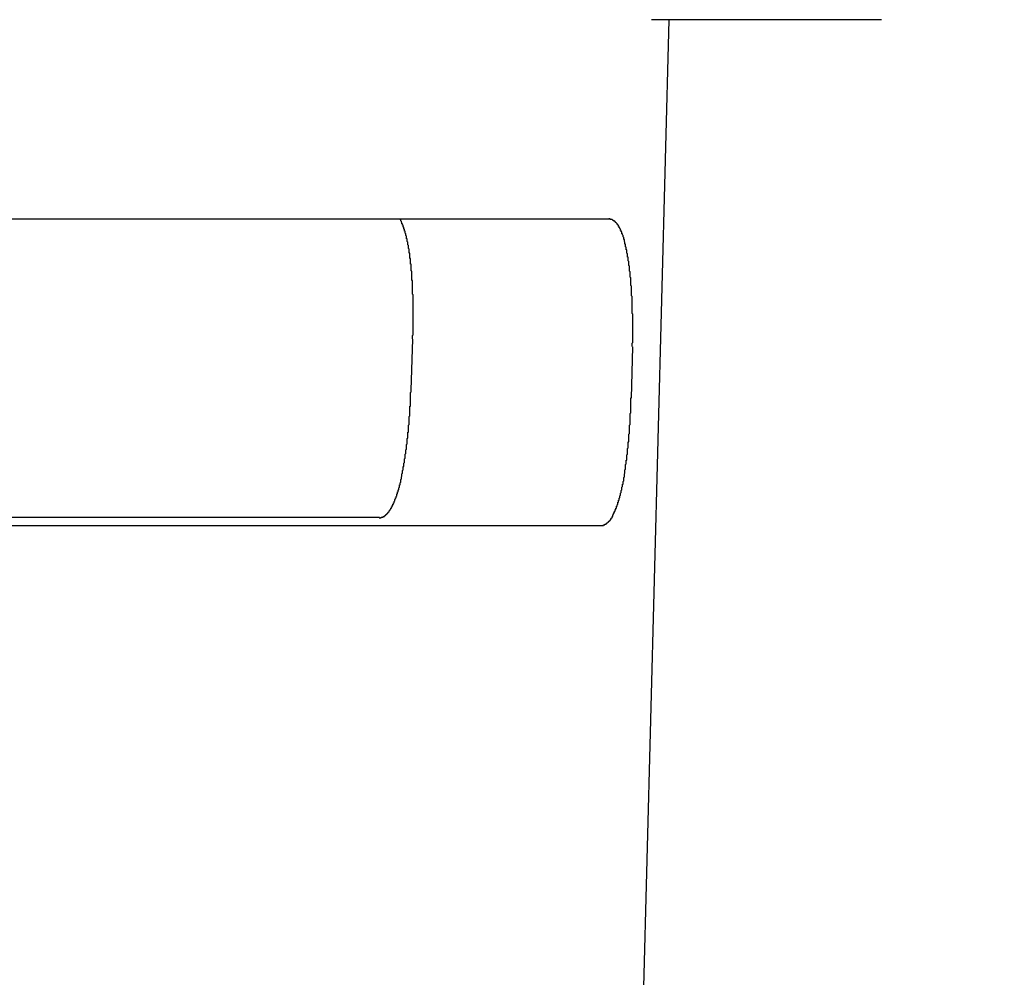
# Model space of a CAD drawing. Extents: x 85.2 to 97.4, y 23.1 to 30.3.
# Tile 37 of 43: x 93.305 to 93.457, y 24.596 to 24.743. Entities that reach past the tile are written whole.
import ezdxf

# ---------------------------------------------------------------- set-up
doc = ezdxf.new("R2010")
doc.units = 0
doc.header["$LTSCALE"] = 0.5
doc.layers.add('BODY', color=1, linetype='CONTINUOUS')

msp = doc.modelspace()

# ---------------------------------------------------------------- linework, layer by layer
at = {"layer": 'BODY'}
for p, q in [((93.39797, 24.46728), (93.4052, 24.74339)), ((93.43799, 24.74339), (93.40248, 24.74339)), ((93.39595, 24.71266), (92.84039, 24.71266)), ((93.36563, 24.69416), (93.36536, 24.68626)), ((93.39954, 24.69296), (93.39933, 24.68506)), ((92.84159, 24.66541), (93.39475, 24.66541)), ((93.36052, 24.66662), (92.87582, 24.66662))]:
    msp.add_line(p, q, dxfattribs=at)
for points in [[(93.3656, 24.6942, 0), (93.3656, 24.6942, 0), (93.3656, 24.6943, 0), (93.3656, 24.6944, 0), (93.3656, 24.6945, 0), (93.3656, 24.6945, 0), (93.3656, 24.6946, 0), (93.3656, 24.6947, 0), (93.3657, 24.6948, 0), (93.3657, 24.6948, 0), (93.3657, 24.6949, 0), (93.3657, 24.695, 0), (93.3657, 24.6951, 0), (93.3657, 24.6951, 0), (93.3657, 24.6952, 0), (93.3657, 24.6953, 0), (93.3657, 24.6954, 0), (93.3657, 24.6954, 0), (93.3657, 24.6955, 0), (93.3657, 24.6956, 0), (93.3657, 24.6957, 0), (93.3657, 24.6957, 0), (93.3657, 24.6958, 0), (93.3657, 24.6959, 0), (93.3657, 24.696, 0), (93.3657, 24.696, 0), (93.3657, 24.6961, 0), (93.3657, 24.6962, 0), (93.3657, 24.6963, 0), (93.3657, 24.6963, 0), (93.3657, 24.6964, 0), (93.3657, 24.6965, 0), (93.3657, 24.6966, 0), (93.3657, 24.6966, 0), (93.3657, 24.6967, 0), (93.3657, 24.6968, 0), (93.3657, 24.6969, 0), (93.3657, 24.6969, 0), (93.3657, 24.697, 0), (93.3657, 24.6971, 0), (93.3657, 24.6972, 0), (93.3657, 24.6972, 0), (93.3657, 24.6973, 0), (93.3657, 24.6974, 0), (93.3657, 24.6975, 0), (93.3657, 24.6975, 0), (93.3657, 24.6976, 0), (93.3657, 24.6977, 0), (93.3657, 24.6978, 0), (93.3657, 24.6978, 0), (93.3657, 24.6979, 0), (93.3657, 24.698, 0), (93.3657, 24.6981, 0), (93.3657, 24.6981, 0), (93.3657, 24.6982, 0), (93.3657, 24.6983, 0), (93.3657, 24.6984, 0), (93.3657, 24.6984, 0), (93.3657, 24.6985, 0), (93.3657, 24.6986, 0), (93.3657, 24.6986, 0), (93.3657, 24.6987, 0), (93.3657, 24.6988, 0), (93.3657, 24.6989, 0), (93.3657, 24.6989, 0), (93.3657, 24.699, 0), (93.3657, 24.6991, 0), (93.3657, 24.6992, 0), (93.3657, 24.6992, 0), (93.3657, 24.6993, 0), (93.3657, 24.6994, 0), (93.3657, 24.6994, 0), (93.3657, 24.6995, 0), (93.3657, 24.6996, 0), (93.3657, 24.6997, 0), (93.3657, 24.6997, 0), (93.3657, 24.6998, 0), (93.3657, 24.6999, 0), (93.3657, 24.7, 0), (93.3657, 24.7, 0), (93.3657, 24.7001, 0), (93.3657, 24.7002, 0), (93.3657, 24.7002, 0), (93.3657, 24.7003, 0), (93.3657, 24.7004, 0), (93.3657, 24.7005, 0), (93.3657, 24.7005, 0), (93.3657, 24.7006, 0), (93.3657, 24.7007, 0), (93.3657, 24.7007, 0), (93.3657, 24.7008, 0), (93.3657, 24.7009, 0), (93.3657, 24.701, 0), (93.3657, 24.701, 0), (93.3656, 24.7011, 0), (93.3656, 24.7012, 0), (93.3656, 24.7012, 0), (93.3656, 24.7013, 0), (93.3656, 24.7014, 0), (93.3656, 24.7014, 0), (93.3656, 24.7015, 0), (93.3656, 24.7016, 0), (93.3656, 24.7017, 0), (93.3656, 24.7017, 0), (93.3656, 24.7018, 0), (93.3656, 24.7019, 0), (93.3656, 24.7019, 0), (93.3656, 24.702, 0), (93.3656, 24.7021, 0), (93.3656, 24.7021, 0), (93.3656, 24.7022, 0), (93.3656, 24.7023, 0), (93.3656, 24.7024, 0), (93.3656, 24.7024, 0), (93.3656, 24.7025, 0), (93.3656, 24.7026, 0), (93.3656, 24.7026, 0), (93.3656, 24.7027, 0), (93.3656, 24.7028, 0), (93.3656, 24.7028, 0), (93.3656, 24.7029, 0), (93.3656, 24.703, 0), (93.3656, 24.703, 0), (93.3656, 24.7031, 0), (93.3656, 24.7032, 0), (93.3655, 24.7032, 0), (93.3655, 24.7033, 0), (93.3655, 24.7034, 0), (93.3655, 24.7034, 0), (93.3655, 24.7035, 0), (93.3655, 24.7036, 0), (93.3655, 24.7036, 0), (93.3655, 24.7037, 0), (93.3655, 24.7038, 0), (93.3655, 24.7038, 0), (93.3655, 24.7039, 0), (93.3655, 24.704, 0), (93.3655, 24.704, 0), (93.3655, 24.7041, 0), (93.3655, 24.7042, 0), (93.3655, 24.7042, 0), (93.3655, 24.7043, 0), (93.3655, 24.7043, 0), (93.3655, 24.7044, 0), (93.3655, 24.7045, 0), (93.3655, 24.7045, 0), (93.3655, 24.7046, 0), (93.3654, 24.7047, 0), (93.3654, 24.7047, 0), (93.3654, 24.7048, 0), (93.3654, 24.7049, 0), (93.3654, 24.7049, 0), (93.3654, 24.705, 0), (93.3654, 24.705, 0), (93.3654, 24.7051, 0), (93.3654, 24.7052, 0), (93.3654, 24.7052, 0), (93.3654, 24.7053, 0), (93.3654, 24.7054, 0), (93.3654, 24.7054, 0), (93.3654, 24.7055, 0), (93.3654, 24.7055, 0), (93.3654, 24.7056, 0), (93.3654, 24.7057, 0), (93.3653, 24.7057, 0), (93.3653, 24.7058, 0), (93.3653, 24.7059, 0), (93.3653, 24.7059, 0), (93.3653, 24.706, 0), (93.3653, 24.706, 0), (93.3653, 24.7061, 0), (93.3653, 24.7062, 0), (93.3653, 24.7062, 0), (93.3653, 24.7063, 0), (93.3653, 24.7063, 0), (93.3653, 24.7064, 0), (93.3653, 24.7064, 0), (93.3653, 24.7065, 0), (93.3653, 24.7066, 0), (93.3652, 24.7066, 0), (93.3652, 24.7067, 0), (93.3652, 24.7067, 0), (93.3652, 24.7068, 0), (93.3652, 24.7069, 0), (93.3652, 24.7069, 0), (93.3652, 24.707, 0), (93.3652, 24.707, 0), (93.3652, 24.7071, 0), (93.3652, 24.7071, 0), (93.3652, 24.7072, 0), (93.3652, 24.7073, 0), (93.3652, 24.7073, 0), (93.3652, 24.7074, 0), (93.3651, 24.7074, 0), (93.3651, 24.7075, 0), (93.3651, 24.7075, 0), (93.3651, 24.7076, 0), (93.3651, 24.7076, 0), (93.3651, 24.7077, 0), (93.3651, 24.7078, 0), (93.3651, 24.7078, 0), (93.3651, 24.7079, 0), (93.3651, 24.7079, 0), (93.3651, 24.708, 0), (93.3651, 24.708, 0), (93.365, 24.7081, 0), (93.365, 24.7081, 0), (93.365, 24.7082, 0), (93.365, 24.7082, 0), (93.365, 24.7083, 0), (93.365, 24.7083, 0), (93.365, 24.7084, 0), (93.365, 24.7084, 0), (93.365, 24.7085, 0), (93.365, 24.7086, 0), (93.365, 24.7086, 0), (93.3649, 24.7087, 0), (93.3649, 24.7087, 0), (93.3649, 24.7088, 0), (93.3649, 24.7088, 0), (93.3649, 24.7089, 0), (93.3649, 24.7089, 0), (93.3649, 24.709, 0), (93.3649, 24.709, 0), (93.3649, 24.7091, 0), (93.3649, 24.7091, 0), (93.3648, 24.7092, 0), (93.3648, 24.7092, 0), (93.3648, 24.7093, 0), (93.3648, 24.7093, 0), (93.3648, 24.7093, 0), (93.3648, 24.7094, 0), (93.3648, 24.7094, 0), (93.3648, 24.7095, 0), (93.3648, 24.7095, 0), (93.3648, 24.7096, 0), (93.3647, 24.7096, 0), (93.3647, 24.7097, 0), (93.3647, 24.7097, 0), (93.3647, 24.7098, 0), (93.3647, 24.7098, 0), (93.3647, 24.7099, 0), (93.3647, 24.7099, 0), (93.3647, 24.71, 0), (93.3647, 24.71, 0), (93.3647, 24.71, 0), (93.3646, 24.7101, 0), (93.3646, 24.7101, 0), (93.3646, 24.7102, 0), (93.3646, 24.7102, 0), (93.3646, 24.7103, 0), (93.3646, 24.7103, 0), (93.3646, 24.7103, 0), (93.3646, 24.7104, 0), (93.3646, 24.7104, 0), (93.3645, 24.7105, 0), (93.3645, 24.7105, 0), (93.3645, 24.7106, 0), (93.3645, 24.7106, 0), (93.3645, 24.7106, 0), (93.3645, 24.7107, 0), (93.3645, 24.7107, 0), (93.3645, 24.7108, 0), (93.3644, 24.7108, 0), (93.3644, 24.7108, 0), (93.3644, 24.7109, 0), (93.3644, 24.7109, 0), (93.3644, 24.711, 0), (93.3644, 24.711, 0), (93.3644, 24.711, 0), (93.3644, 24.7111, 0), (93.3643, 24.7111, 0), (93.3643, 24.7112, 0), (93.3643, 24.7112, 0), (93.3643, 24.7112, 0), (93.3643, 24.7113, 0), (93.3643, 24.7113, 0), (93.3643, 24.7113, 0), (93.3643, 24.7114, 0), (93.3642, 24.7114, 0), (93.3642, 24.7115, 0), (93.3642, 24.7115, 0), (93.3642, 24.7115, 0), (93.3642, 24.7116, 0), (93.3642, 24.7116, 0), (93.3642, 24.7116, 0), (93.3642, 24.7117, 0), (93.3641, 24.7117, 0), (93.3641, 24.7117, 0), (93.3641, 24.7118, 0), (93.3641, 24.7118, 0), (93.3641, 24.7118, 0), (93.3641, 24.7119, 0), (93.3641, 24.7119, 0), (93.364, 24.7119, 0), (93.364, 24.712, 0), (93.364, 24.712, 0), (93.364, 24.712, 0), (93.364, 24.7121, 0), (93.364, 24.7121, 0), (93.364, 24.7121, 0), (93.3639, 24.7122, 0), (93.3639, 24.7122, 0), (93.3639, 24.7122, 0), (93.3639, 24.7122, 0), (93.3639, 24.7123, 0), (93.3639, 24.7123, 0), (93.3639, 24.7123, 0), (93.3638, 24.7124, 0), (93.3638, 24.7124, 0), (93.3638, 24.7124, 0), (93.3638, 24.7124, 0), (93.3638, 24.7125, 0), (93.3638, 24.7125, 0), (93.3638, 24.7125, 0), (93.3637, 24.7126, 0), (93.3637, 24.7126, 0), (93.3637, 24.7126, 0), (93.3637, 24.7126, 0), (93.3637, 24.7127, 0)], [(93.3995, 24.693, 0), (93.3995, 24.693, 0), (93.3995, 24.6931, 0), (93.3995, 24.6932, 0), (93.3995, 24.6933, 0), (93.3995, 24.6934, 0), (93.3995, 24.6934, 0), (93.3995, 24.6935, 0), (93.3996, 24.6936, 0), (93.3996, 24.6937, 0), (93.3996, 24.6938, 0), (93.3996, 24.6939, 0), (93.3996, 24.6939, 0), (93.3996, 24.694, 0), (93.3996, 24.6941, 0), (93.3996, 24.6942, 0), (93.3996, 24.6943, 0), (93.3996, 24.6943, 0), (93.3996, 24.6944, 0), (93.3996, 24.6945, 0), (93.3996, 24.6946, 0), (93.3996, 24.6947, 0), (93.3996, 24.6947, 0), (93.3996, 24.6948, 0), (93.3996, 24.6949, 0), (93.3996, 24.695, 0), (93.3996, 24.6951, 0), (93.3996, 24.6951, 0), (93.3996, 24.6952, 0), (93.3996, 24.6953, 0), (93.3996, 24.6954, 0), (93.3996, 24.6955, 0), (93.3996, 24.6955, 0), (93.3996, 24.6956, 0), (93.3996, 24.6957, 0), (93.3996, 24.6958, 0), (93.3996, 24.6959, 0), (93.3996, 24.6959, 0), (93.3996, 24.696, 0), (93.3996, 24.6961, 0), (93.3996, 24.6962, 0), (93.3996, 24.6963, 0), (93.3996, 24.6963, 0), (93.3996, 24.6964, 0), (93.3996, 24.6965, 0), (93.3996, 24.6966, 0), (93.3996, 24.6967, 0), (93.3996, 24.6967, 0), (93.3996, 24.6968, 0), (93.3996, 24.6969, 0), (93.3996, 24.697, 0), (93.3996, 24.6971, 0), (93.3996, 24.6971, 0), (93.3996, 24.6972, 0), (93.3996, 24.6973, 0), (93.3996, 24.6974, 0), (93.3996, 24.6974, 0), (93.3996, 24.6975, 0), (93.3996, 24.6976, 0), (93.3996, 24.6977, 0), (93.3996, 24.6978, 0), (93.3996, 24.6978, 0), (93.3996, 24.6979, 0), (93.3996, 24.698, 0), (93.3995, 24.6981, 0), (93.3995, 24.6982, 0), (93.3995, 24.6982, 0), (93.3995, 24.6983, 0), (93.3995, 24.6984, 0), (93.3995, 24.6985, 0), (93.3995, 24.6985, 0), (93.3995, 24.6986, 0), (93.3995, 24.6987, 0), (93.3995, 24.6988, 0), (93.3995, 24.6988, 0), (93.3995, 24.6989, 0), (93.3995, 24.699, 0), (93.3995, 24.6991, 0), (93.3995, 24.6992, 0), (93.3995, 24.6992, 0), (93.3995, 24.6993, 0), (93.3995, 24.6994, 0), (93.3995, 24.6995, 0), (93.3995, 24.6995, 0), (93.3995, 24.6996, 0), (93.3995, 24.6997, 0), (93.3995, 24.6998, 0), (93.3995, 24.6998, 0), (93.3995, 24.6999, 0), (93.3995, 24.7, 0), (93.3995, 24.7001, 0), (93.3995, 24.7001, 0), (93.3995, 24.7002, 0), (93.3995, 24.7003, 0), (93.3995, 24.7004, 0), (93.3995, 24.7004, 0), (93.3995, 24.7005, 0), (93.3995, 24.7006, 0), (93.3995, 24.7007, 0), (93.3995, 24.7007, 0), (93.3994, 24.7008, 0), (93.3994, 24.7009, 0), (93.3994, 24.701, 0), (93.3994, 24.701, 0), (93.3994, 24.7011, 0), (93.3994, 24.7012, 0), (93.3994, 24.7013, 0), (93.3994, 24.7013, 0), (93.3994, 24.7014, 0), (93.3994, 24.7015, 0), (93.3994, 24.7016, 0), (93.3994, 24.7016, 0), (93.3994, 24.7017, 0), (93.3994, 24.7018, 0), (93.3994, 24.7018, 0), (93.3994, 24.7019, 0), (93.3994, 24.702, 0), (93.3994, 24.7021, 0), (93.3994, 24.7021, 0), (93.3994, 24.7022, 0), (93.3994, 24.7023, 0), (93.3994, 24.7023, 0), (93.3993, 24.7024, 0), (93.3993, 24.7025, 0), (93.3993, 24.7026, 0), (93.3993, 24.7026, 0), (93.3993, 24.7027, 0), (93.3993, 24.7028, 0), (93.3993, 24.7028, 0), (93.3993, 24.7029, 0), (93.3993, 24.703, 0), (93.3993, 24.703, 0), (93.3993, 24.7031, 0), (93.3993, 24.7032, 0), (93.3993, 24.7033, 0), (93.3993, 24.7033, 0), (93.3993, 24.7034, 0), (93.3993, 24.7035, 0), (93.3993, 24.7035, 0), (93.3993, 24.7036, 0), (93.3992, 24.7037, 0), (93.3992, 24.7037, 0), (93.3992, 24.7038, 0), (93.3992, 24.7039, 0), (93.3992, 24.7039, 0), (93.3992, 24.704, 0), (93.3992, 24.7041, 0), (93.3992, 24.7041, 0), (93.3992, 24.7042, 0), (93.3992, 24.7043, 0), (93.3992, 24.7043, 0), (93.3992, 24.7044, 0), (93.3992, 24.7045, 0), (93.3992, 24.7045, 0), (93.3991, 24.7046, 0), (93.3991, 24.7047, 0), (93.3991, 24.7047, 0), (93.3991, 24.7048, 0), (93.3991, 24.7049, 0), (93.3991, 24.7049, 0), (93.3991, 24.705, 0), (93.3991, 24.705, 0), (93.3991, 24.7051, 0), (93.3991, 24.7052, 0), (93.3991, 24.7052, 0), (93.3991, 24.7053, 0), (93.3991, 24.7054, 0), (93.3991, 24.7054, 0), (93.399, 24.7055, 0), (93.399, 24.7056, 0), (93.399, 24.7056, 0), (93.399, 24.7057, 0), (93.399, 24.7057, 0), (93.399, 24.7058, 0), (93.399, 24.7059, 0), (93.399, 24.7059, 0), (93.399, 24.706, 0), (93.399, 24.706, 0), (93.399, 24.7061, 0), (93.3989, 24.7062, 0), (93.3989, 24.7062, 0), (93.3989, 24.7063, 0), (93.3989, 24.7063, 0), (93.3989, 24.7064, 0), (93.3989, 24.7065, 0), (93.3989, 24.7065, 0), (93.3989, 24.7066, 0), (93.3989, 24.7066, 0), (93.3989, 24.7067, 0), (93.3989, 24.7068, 0), (93.3988, 24.7068, 0), (93.3988, 24.7069, 0), (93.3988, 24.7069, 0), (93.3988, 24.707, 0), (93.3988, 24.707, 0), (93.3988, 24.7071, 0), (93.3988, 24.7072, 0), (93.3988, 24.7072, 0), (93.3988, 24.7073, 0), (93.3988, 24.7073, 0), (93.3987, 24.7074, 0), (93.3987, 24.7074, 0), (93.3987, 24.7075, 0), (93.3987, 24.7075, 0), (93.3987, 24.7076, 0), (93.3987, 24.7076, 0), (93.3987, 24.7077, 0), (93.3987, 24.7078, 0), (93.3987, 24.7078, 0), (93.3987, 24.7079, 0), (93.3986, 24.7079, 0), (93.3986, 24.708, 0), (93.3986, 24.708, 0), (93.3986, 24.7081, 0), (93.3986, 24.7081, 0), (93.3986, 24.7082, 0), (93.3986, 24.7082, 0), (93.3986, 24.7083, 0), (93.3986, 24.7083, 0), (93.3985, 24.7084, 0), (93.3985, 24.7084, 0), (93.3985, 24.7085, 0), (93.3985, 24.7085, 0), (93.3985, 24.7086, 0), (93.3985, 24.7086, 0), (93.3985, 24.7087, 0), (93.3985, 24.7087, 0), (93.3985, 24.7088, 0), (93.3984, 24.7088, 0), (93.3984, 24.7089, 0), (93.3984, 24.7089, 0), (93.3984, 24.709, 0), (93.3984, 24.709, 0), (93.3984, 24.7091, 0), (93.3984, 24.7091, 0), (93.3984, 24.7091, 0), (93.3983, 24.7092, 0), (93.3983, 24.7092, 0), (93.3983, 24.7093, 0), (93.3983, 24.7093, 0), (93.3983, 24.7094, 0), (93.3983, 24.7094, 0), (93.3983, 24.7095, 0), (93.3983, 24.7095, 0), (93.3982, 24.7095, 0), (93.3982, 24.7096, 0), (93.3982, 24.7096, 0), (93.3982, 24.7097, 0), (93.3982, 24.7097, 0), (93.3982, 24.7098, 0), (93.3982, 24.7098, 0), (93.3982, 24.7098, 0), (93.3981, 24.7099, 0), (93.3981, 24.7099, 0), (93.3981, 24.71, 0), (93.3981, 24.71, 0), (93.3981, 24.7101, 0), (93.3981, 24.7101, 0), (93.3981, 24.7101, 0), (93.398, 24.7102, 0), (93.398, 24.7102, 0), (93.398, 24.7102, 0), (93.398, 24.7103, 0), (93.398, 24.7103, 0), (93.398, 24.7104, 0), (93.398, 24.7104, 0), (93.3979, 24.7104, 0), (93.3979, 24.7105, 0), (93.3979, 24.7105, 0), (93.3979, 24.7105, 0), (93.3979, 24.7106, 0), (93.3979, 24.7106, 0), (93.3979, 24.7107, 0), (93.3978, 24.7107, 0), (93.3978, 24.7107, 0), (93.3978, 24.7108, 0), (93.3978, 24.7108, 0), (93.3978, 24.7108, 0), (93.3978, 24.7109, 0), (93.3978, 24.7109, 0), (93.3977, 24.7109, 0), (93.3977, 24.711, 0), (93.3977, 24.711, 0), (93.3977, 24.711, 0), (93.3977, 24.7111, 0), (93.3977, 24.7111, 0), (93.3977, 24.7111, 0), (93.3976, 24.7112, 0), (93.3976, 24.7112, 0), (93.3976, 24.7112, 0), (93.3976, 24.7112, 0), (93.3976, 24.7113, 0), (93.3976, 24.7113, 0), (93.3975, 24.7113, 0), (93.3975, 24.7114, 0), (93.3975, 24.7114, 0), (93.3975, 24.7114, 0), (93.3975, 24.7115, 0), (93.3975, 24.7115, 0), (93.3975, 24.7115, 0), (93.3974, 24.7115, 0), (93.3974, 24.7116, 0), (93.3974, 24.7116, 0), (93.3974, 24.7116, 0), (93.3974, 24.7116, 0), (93.3974, 24.7117, 0), (93.3973, 24.7117, 0), (93.3973, 24.7117, 0), (93.3973, 24.7117, 0), (93.3973, 24.7118, 0), (93.3973, 24.7118, 0), (93.3973, 24.7118, 0), (93.3972, 24.7118, 0), (93.3972, 24.7119, 0), (93.3972, 24.7119, 0), (93.3972, 24.7119, 0), (93.3972, 24.7119, 0), (93.3972, 24.7119, 0), (93.3971, 24.712, 0), (93.3971, 24.712, 0), (93.3971, 24.712, 0), (93.3971, 24.712, 0), (93.3971, 24.7121, 0), (93.3971, 24.7121, 0), (93.397, 24.7121, 0), (93.397, 24.7121, 0), (93.397, 24.7121, 0), (93.397, 24.7121, 0), (93.397, 24.7122, 0), (93.3969, 24.7122, 0), (93.3969, 24.7122, 0), (93.3969, 24.7122, 0), (93.3969, 24.7122, 0), (93.3969, 24.7123, 0), (93.3969, 24.7123, 0), (93.3968, 24.7123, 0), (93.3968, 24.7123, 0), (93.3968, 24.7123, 0), (93.3968, 24.7123, 0), (93.3968, 24.7123, 0), (93.3968, 24.7124, 0), (93.3967, 24.7124, 0), (93.3967, 24.7124, 0), (93.3967, 24.7124, 0), (93.3967, 24.7124, 0), (93.3967, 24.7124, 0), (93.3966, 24.7124, 0), (93.3966, 24.7125, 0), (93.3966, 24.7125, 0), (93.3966, 24.7125, 0), (93.3966, 24.7125, 0), (93.3966, 24.7125, 0), (93.3965, 24.7125, 0), (93.3965, 24.7125, 0), (93.3965, 24.7125, 0), (93.3965, 24.7125, 0), (93.3965, 24.7125, 0), (93.3964, 24.7126, 0), (93.3964, 24.7126, 0), (93.3964, 24.7126, 0), (93.3964, 24.7126, 0), (93.3964, 24.7126, 0), (93.3963, 24.7126, 0), (93.3963, 24.7126, 0), (93.3963, 24.7126, 0), (93.3963, 24.7126, 0), (93.3963, 24.7126, 0), (93.3963, 24.7126, 0), (93.3962, 24.7126, 0), (93.3962, 24.7126, 0), (93.3962, 24.7126, 0), (93.3962, 24.7126, 0), (93.3962, 24.7126, 0), (93.3961, 24.7126, 0), (93.3961, 24.7127, 0), (93.3961, 24.7127, 0), (93.3961, 24.7127, 0), (93.3961, 24.7127, 0), (93.396, 24.7127, 0), (93.396, 24.7127, 0), (93.396, 24.7127, 0), (93.396, 24.7127, 0), (93.396, 24.7127, 0), (93.3959, 24.7127, 0)], [(93.3605, 24.6666, 0), (93.3605, 24.6666, 0), (93.3606, 24.6666, 0), (93.3606, 24.6666, 0), (93.3606, 24.6666, 0), (93.3606, 24.6666, 0), (93.3606, 24.6666, 0), (93.3607, 24.6666, 0), (93.3607, 24.6666, 0), (93.3607, 24.6666, 0), (93.3607, 24.6666, 0), (93.3607, 24.6666, 0), (93.3608, 24.6666, 0), (93.3608, 24.6666, 0), (93.3608, 24.6666, 0), (93.3608, 24.6667, 0), (93.3608, 24.6667, 0), (93.3609, 24.6667, 0), (93.3609, 24.6667, 0), (93.3609, 24.6667, 0), (93.3609, 24.6667, 0), (93.3609, 24.6667, 0), (93.361, 24.6667, 0), (93.361, 24.6667, 0), (93.361, 24.6667, 0), (93.361, 24.6667, 0), (93.361, 24.6667, 0), (93.3611, 24.6667, 0), (93.3611, 24.6667, 0), (93.3611, 24.6668, 0), (93.3611, 24.6668, 0), (93.3611, 24.6668, 0), (93.3612, 24.6668, 0), (93.3612, 24.6668, 0), (93.3612, 24.6668, 0), (93.3612, 24.6668, 0), (93.3612, 24.6668, 0), (93.3613, 24.6668, 0), (93.3613, 24.6669, 0), (93.3613, 24.6669, 0), (93.3613, 24.6669, 0), (93.3613, 24.6669, 0), (93.3613, 24.6669, 0), (93.3614, 24.6669, 0), (93.3614, 24.6669, 0), (93.3614, 24.6669, 0), (93.3614, 24.667, 0), (93.3614, 24.667, 0), (93.3615, 24.667, 0), (93.3615, 24.667, 0), (93.3615, 24.667, 0), (93.3615, 24.667, 0), (93.3615, 24.6671, 0), (93.3616, 24.6671, 0), (93.3616, 24.6671, 0), (93.3616, 24.6671, 0), (93.3616, 24.6671, 0), (93.3616, 24.6671, 0), (93.3617, 24.6672, 0), (93.3617, 24.6672, 0), (93.3617, 24.6672, 0), (93.3617, 24.6672, 0), (93.3617, 24.6672, 0), (93.3617, 24.6673, 0), (93.3618, 24.6673, 0), (93.3618, 24.6673, 0), (93.3618, 24.6673, 0), (93.3618, 24.6674, 0), (93.3618, 24.6674, 0), (93.3619, 24.6674, 0), (93.3619, 24.6674, 0), (93.3619, 24.6674, 0), (93.3619, 24.6675, 0), (93.3619, 24.6675, 0), (93.3619, 24.6675, 0), (93.362, 24.6675, 0), (93.362, 24.6676, 0), (93.362, 24.6676, 0), (93.362, 24.6676, 0), (93.362, 24.6676, 0), (93.3621, 24.6677, 0), (93.3621, 24.6677, 0), (93.3621, 24.6677, 0), (93.3621, 24.6677, 0), (93.3621, 24.6678, 0), (93.3621, 24.6678, 0), (93.3622, 24.6678, 0), (93.3622, 24.6678, 0), (93.3622, 24.6679, 0), (93.3622, 24.6679, 0), (93.3622, 24.6679, 0), (93.3623, 24.668, 0), (93.3623, 24.668, 0), (93.3623, 24.668, 0), (93.3623, 24.6681, 0), (93.3623, 24.6681, 0), (93.3623, 24.6681, 0), (93.3624, 24.6681, 0), (93.3624, 24.6682, 0), (93.3624, 24.6682, 0), (93.3624, 24.6682, 0), (93.3624, 24.6683, 0), (93.3624, 24.6683, 0), (93.3625, 24.6683, 0), (93.3625, 24.6684, 0), (93.3625, 24.6684, 0), (93.3625, 24.6684, 0), (93.3625, 24.6685, 0), (93.3626, 24.6685, 0), (93.3626, 24.6685, 0), (93.3626, 24.6686, 0), (93.3626, 24.6686, 0), (93.3626, 24.6686, 0), (93.3626, 24.6687, 0), (93.3627, 24.6687, 0), (93.3627, 24.6688, 0), (93.3627, 24.6688, 0), (93.3627, 24.6688, 0), (93.3627, 24.6689, 0), (93.3627, 24.6689, 0), (93.3628, 24.6689, 0), (93.3628, 24.669, 0), (93.3628, 24.669, 0), (93.3628, 24.6691, 0), (93.3628, 24.6691, 0), (93.3628, 24.6691, 0), (93.3629, 24.6692, 0), (93.3629, 24.6692, 0), (93.3629, 24.6693, 0), (93.3629, 24.6693, 0), (93.3629, 24.6693, 0), (93.3629, 24.6694, 0), (93.3629, 24.6694, 0), (93.363, 24.6695, 0), (93.363, 24.6695, 0), (93.363, 24.6695, 0), (93.363, 24.6696, 0), (93.363, 24.6696, 0), (93.363, 24.6697, 0), (93.3631, 24.6697, 0), (93.3631, 24.6698, 0), (93.3631, 24.6698, 0), (93.3631, 24.6698, 0), (93.3631, 24.6699, 0), (93.3631, 24.6699, 0), (93.3632, 24.67, 0), (93.3632, 24.67, 0), (93.3632, 24.6701, 0), (93.3632, 24.6701, 0), (93.3632, 24.6702, 0), (93.3632, 24.6702, 0), (93.3632, 24.6703, 0), (93.3633, 24.6703, 0), (93.3633, 24.6703, 0), (93.3633, 24.6704, 0), (93.3633, 24.6704, 0), (93.3633, 24.6705, 0), (93.3633, 24.6705, 0), (93.3633, 24.6706, 0), (93.3634, 24.6706, 0), (93.3634, 24.6707, 0), (93.3634, 24.6707, 0), (93.3634, 24.6708, 0), (93.3634, 24.6708, 0), (93.3634, 24.6709, 0), (93.3635, 24.6709, 0), (93.3635, 24.671, 0), (93.3635, 24.671, 0), (93.3635, 24.6711, 0), (93.3635, 24.6711, 0), (93.3635, 24.6712, 0), (93.3635, 24.6712, 0), (93.3636, 24.6713, 0), (93.3636, 24.6713, 0), (93.3636, 24.6714, 0), (93.3636, 24.6715, 0), (93.3636, 24.6715, 0), (93.3636, 24.6716, 0), (93.3636, 24.6716, 0), (93.3636, 24.6717, 0), (93.3637, 24.6717, 0), (93.3637, 24.6718, 0), (93.3637, 24.6718, 0), (93.3637, 24.6719, 0), (93.3637, 24.6719, 0), (93.3637, 24.672, 0), (93.3637, 24.672, 0), (93.3638, 24.6721, 0), (93.3638, 24.6722, 0), (93.3638, 24.6722, 0), (93.3638, 24.6723, 0), (93.3638, 24.6723, 0), (93.3638, 24.6724, 0), (93.3638, 24.6724, 0), (93.3638, 24.6725, 0), (93.3639, 24.6726, 0), (93.3639, 24.6726, 0), (93.3639, 24.6727, 0), (93.3639, 24.6727, 0), (93.3639, 24.6728, 0), (93.3639, 24.6729, 0), (93.3639, 24.6729, 0), (93.364, 24.673, 0), (93.364, 24.673, 0), (93.364, 24.6731, 0), (93.364, 24.6732, 0), (93.364, 24.6732, 0), (93.364, 24.6733, 0), (93.364, 24.6733, 0), (93.364, 24.6734, 0), (93.3641, 24.6735, 0), (93.3641, 24.6735, 0), (93.3641, 24.6736, 0), (93.3641, 24.6736, 0), (93.3641, 24.6737, 0), (93.3641, 24.6738, 0), (93.3641, 24.6738, 0), (93.3641, 24.6739, 0), (93.3641, 24.6739, 0), (93.3642, 24.674, 0), (93.3642, 24.6741, 0), (93.3642, 24.6741, 0), (93.3642, 24.6742, 0), (93.3642, 24.6743, 0), (93.3642, 24.6743, 0), (93.3642, 24.6744, 0), (93.3642, 24.6745, 0), (93.3643, 24.6745, 0), (93.3643, 24.6746, 0), (93.3643, 24.6747, 0), (93.3643, 24.6747, 0), (93.3643, 24.6748, 0), (93.3643, 24.6748, 0), (93.3643, 24.6749, 0), (93.3643, 24.675, 0), (93.3643, 24.675, 0), (93.3644, 24.6751, 0), (93.3644, 24.6752, 0), (93.3644, 24.6752, 0), (93.3644, 24.6753, 0), (93.3644, 24.6754, 0), (93.3644, 24.6754, 0), (93.3644, 24.6755, 0), (93.3644, 24.6756, 0), (93.3644, 24.6756, 0), (93.3644, 24.6757, 0), (93.3645, 24.6758, 0), (93.3645, 24.6758, 0), (93.3645, 24.6759, 0), (93.3645, 24.676, 0), (93.3645, 24.6761, 0), (93.3645, 24.6761, 0), (93.3645, 24.6762, 0), (93.3645, 24.6763, 0), (93.3645, 24.6763, 0), (93.3645, 24.6764, 0), (93.3646, 24.6765, 0), (93.3646, 24.6765, 0), (93.3646, 24.6766, 0), (93.3646, 24.6767, 0), (93.3646, 24.6768, 0), (93.3646, 24.6768, 0), (93.3646, 24.6769, 0), (93.3646, 24.677, 0), (93.3646, 24.677, 0), (93.3646, 24.6771, 0), (93.3647, 24.6772, 0), (93.3647, 24.6772, 0), (93.3647, 24.6773, 0), (93.3647, 24.6774, 0), (93.3647, 24.6775, 0), (93.3647, 24.6775, 0), (93.3647, 24.6776, 0), (93.3647, 24.6777, 0), (93.3647, 24.6778, 0), (93.3647, 24.6778, 0), (93.3647, 24.6779, 0), (93.3648, 24.678, 0), (93.3648, 24.678, 0), (93.3648, 24.6781, 0), (93.3648, 24.6782, 0), (93.3648, 24.6783, 0), (93.3648, 24.6783, 0), (93.3648, 24.6784, 0), (93.3648, 24.6785, 0), (93.3648, 24.6786, 0), (93.3648, 24.6786, 0), (93.3648, 24.6787, 0), (93.3648, 24.6788, 0), (93.3649, 24.6789, 0), (93.3649, 24.6789, 0), (93.3649, 24.679, 0), (93.3649, 24.6791, 0), (93.3649, 24.6792, 0), (93.3649, 24.6792, 0), (93.3649, 24.6793, 0), (93.3649, 24.6794, 0), (93.3649, 24.6795, 0), (93.3649, 24.6795, 0), (93.3649, 24.6796, 0), (93.3649, 24.6797, 0), (93.3649, 24.6798, 0), (93.365, 24.6798, 0), (93.365, 24.6799, 0), (93.365, 24.68, 0), (93.365, 24.6801, 0), (93.365, 24.6801, 0), (93.365, 24.6802, 0), (93.365, 24.6803, 0), (93.365, 24.6804, 0), (93.365, 24.6805, 0), (93.365, 24.6805, 0), (93.365, 24.6806, 0), (93.365, 24.6807, 0), (93.365, 24.6808, 0), (93.365, 24.6808, 0), (93.365, 24.6809, 0), (93.3651, 24.681, 0), (93.3651, 24.6811, 0), (93.3651, 24.6812, 0), (93.3651, 24.6812, 0), (93.3651, 24.6813, 0), (93.3651, 24.6814, 0), (93.3651, 24.6815, 0), (93.3651, 24.6815, 0), (93.3651, 24.6816, 0), (93.3651, 24.6817, 0), (93.3651, 24.6818, 0), (93.3651, 24.6819, 0), (93.3651, 24.6819, 0), (93.3651, 24.682, 0), (93.3651, 24.6821, 0), (93.3651, 24.6822, 0), (93.3652, 24.6823, 0), (93.3652, 24.6823, 0), (93.3652, 24.6824, 0), (93.3652, 24.6825, 0), (93.3652, 24.6826, 0), (93.3652, 24.6827, 0), (93.3652, 24.6827, 0), (93.3652, 24.6828, 0), (93.3652, 24.6829, 0), (93.3652, 24.683, 0), (93.3652, 24.683, 0), (93.3652, 24.6831, 0), (93.3652, 24.6832, 0), (93.3652, 24.6833, 0), (93.3652, 24.6834, 0), (93.3652, 24.6834, 0), (93.3652, 24.6835, 0), (93.3652, 24.6836, 0), (93.3652, 24.6837, 0), (93.3652, 24.6838, 0), (93.3653, 24.6838, 0), (93.3653, 24.6839, 0), (93.3653, 24.684, 0), (93.3653, 24.6841, 0), (93.3653, 24.6842, 0), (93.3653, 24.6842, 0), (93.3653, 24.6843, 0), (93.3653, 24.6844, 0), (93.3653, 24.6845, 0), (93.3653, 24.6846, 0), (93.3653, 24.6846, 0), (93.3653, 24.6847, 0), (93.3653, 24.6848, 0), (93.3653, 24.6849, 0), (93.3653, 24.685, 0), (93.3653, 24.6851, 0), (93.3653, 24.6851, 0), (93.3653, 24.6852, 0), (93.3653, 24.6853, 0), (93.3653, 24.6854, 0), (93.3653, 24.6855, 0), (93.3653, 24.6855, 0), (93.3653, 24.6856, 0), (93.3653, 24.6857, 0), (93.3653, 24.6858, 0), (93.3653, 24.6859, 0), (93.3653, 24.6859, 0), (93.3654, 24.686, 0), (93.3654, 24.6861, 0), (93.3654, 24.6862, 0), (93.3654, 24.6863, 0)], [(93.3947, 24.6654, 0), (93.3948, 24.6654, 0), (93.3948, 24.6654, 0), (93.3948, 24.6654, 0), (93.3948, 24.6654, 0), (93.3948, 24.6654, 0), (93.3949, 24.6654, 0), (93.3949, 24.6654, 0), (93.3949, 24.6654, 0), (93.3949, 24.6654, 0), (93.3949, 24.6654, 0), (93.395, 24.6654, 0), (93.395, 24.6654, 0), (93.395, 24.6654, 0), (93.395, 24.6654, 0), (93.395, 24.6654, 0), (93.3951, 24.6654, 0), (93.3951, 24.6655, 0), (93.3951, 24.6655, 0), (93.3951, 24.6655, 0), (93.3951, 24.6655, 0), (93.3952, 24.6655, 0), (93.3952, 24.6655, 0), (93.3952, 24.6655, 0), (93.3952, 24.6655, 0), (93.3952, 24.6655, 0), (93.3952, 24.6655, 0), (93.3953, 24.6655, 0), (93.3953, 24.6655, 0), (93.3953, 24.6655, 0), (93.3953, 24.6656, 0), (93.3953, 24.6656, 0), (93.3954, 24.6656, 0), (93.3954, 24.6656, 0), (93.3954, 24.6656, 0), (93.3954, 24.6656, 0), (93.3954, 24.6656, 0), (93.3955, 24.6656, 0), (93.3955, 24.6656, 0), (93.3955, 24.6657, 0), (93.3955, 24.6657, 0), (93.3955, 24.6657, 0), (93.3955, 24.6657, 0), (93.3956, 24.6657, 0), (93.3956, 24.6657, 0), (93.3956, 24.6657, 0), (93.3956, 24.6658, 0), (93.3956, 24.6658, 0), (93.3957, 24.6658, 0), (93.3957, 24.6658, 0), (93.3957, 24.6658, 0), (93.3957, 24.6658, 0), (93.3957, 24.6658, 0), (93.3958, 24.6659, 0), (93.3958, 24.6659, 0), (93.3958, 24.6659, 0), (93.3958, 24.6659, 0), (93.3958, 24.6659, 0), (93.3958, 24.666, 0), (93.3959, 24.666, 0), (93.3959, 24.666, 0), (93.3959, 24.666, 0), (93.3959, 24.666, 0), (93.3959, 24.6661, 0), (93.3959, 24.6661, 0), (93.396, 24.6661, 0), (93.396, 24.6661, 0), (93.396, 24.6661, 0), (93.396, 24.6662, 0), (93.396, 24.6662, 0), (93.3961, 24.6662, 0), (93.3961, 24.6662, 0), (93.3961, 24.6663, 0), (93.3961, 24.6663, 0), (93.3961, 24.6663, 0), (93.3961, 24.6663, 0), (93.3962, 24.6663, 0), (93.3962, 24.6664, 0), (93.3962, 24.6664, 0), (93.3962, 24.6664, 0), (93.3962, 24.6665, 0), (93.3963, 24.6665, 0), (93.3963, 24.6665, 0), (93.3963, 24.6665, 0), (93.3963, 24.6666, 0), (93.3963, 24.6666, 0), (93.3963, 24.6666, 0), (93.3964, 24.6666, 0), (93.3964, 24.6667, 0), (93.3964, 24.6667, 0), (93.3964, 24.6667, 0), (93.3964, 24.6668, 0), (93.3964, 24.6668, 0), (93.3965, 24.6668, 0), (93.3965, 24.6668, 0), (93.3965, 24.6669, 0), (93.3965, 24.6669, 0), (93.3965, 24.6669, 0), (93.3965, 24.667, 0), (93.3966, 24.667, 0), (93.3966, 24.667, 0), (93.3966, 24.6671, 0), (93.3966, 24.6671, 0), (93.3966, 24.6671, 0), (93.3966, 24.6672, 0), (93.3967, 24.6672, 0), (93.3967, 24.6672, 0), (93.3967, 24.6673, 0), (93.3967, 24.6673, 0), (93.3967, 24.6673, 0), (93.3967, 24.6674, 0), (93.3968, 24.6674, 0), (93.3968, 24.6674, 0), (93.3968, 24.6675, 0), (93.3968, 24.6675, 0), (93.3968, 24.6675, 0), (93.3968, 24.6676, 0), (93.3969, 24.6676, 0), (93.3969, 24.6677, 0), (93.3969, 24.6677, 0), (93.3969, 24.6677, 0), (93.3969, 24.6678, 0), (93.3969, 24.6678, 0), (93.3969, 24.6679, 0), (93.397, 24.6679, 0), (93.397, 24.6679, 0), (93.397, 24.668, 0), (93.397, 24.668, 0), (93.397, 24.668, 0), (93.397, 24.6681, 0), (93.3971, 24.6681, 0), (93.3971, 24.6682, 0), (93.3971, 24.6682, 0), (93.3971, 24.6683, 0), (93.3971, 24.6683, 0), (93.3971, 24.6683, 0), (93.3971, 24.6684, 0), (93.3972, 24.6684, 0), (93.3972, 24.6685, 0), (93.3972, 24.6685, 0), (93.3972, 24.6686, 0), (93.3972, 24.6686, 0), (93.3972, 24.6686, 0), (93.3973, 24.6687, 0), (93.3973, 24.6687, 0), (93.3973, 24.6688, 0), (93.3973, 24.6688, 0), (93.3973, 24.6689, 0), (93.3973, 24.6689, 0), (93.3973, 24.669, 0), (93.3974, 24.669, 0), (93.3974, 24.669, 0), (93.3974, 24.6691, 0), (93.3974, 24.6691, 0), (93.3974, 24.6692, 0), (93.3974, 24.6692, 0), (93.3974, 24.6693, 0), (93.3975, 24.6693, 0), (93.3975, 24.6694, 0), (93.3975, 24.6694, 0), (93.3975, 24.6695, 0), (93.3975, 24.6695, 0), (93.3975, 24.6696, 0), (93.3975, 24.6696, 0), (93.3976, 24.6697, 0), (93.3976, 24.6697, 0), (93.3976, 24.6698, 0), (93.3976, 24.6698, 0), (93.3976, 24.6699, 0), (93.3976, 24.6699, 0), (93.3976, 24.67, 0), (93.3976, 24.67, 0), (93.3977, 24.6701, 0), (93.3977, 24.6701, 0), (93.3977, 24.6702, 0), (93.3977, 24.6702, 0), (93.3977, 24.6703, 0), (93.3977, 24.6704, 0), (93.3977, 24.6704, 0), (93.3978, 24.6705, 0), (93.3978, 24.6705, 0), (93.3978, 24.6706, 0), (93.3978, 24.6706, 0), (93.3978, 24.6707, 0), (93.3978, 24.6707, 0), (93.3978, 24.6708, 0), (93.3978, 24.6708, 0), (93.3979, 24.6709, 0), (93.3979, 24.671, 0), (93.3979, 24.671, 0), (93.3979, 24.6711, 0), (93.3979, 24.6711, 0), (93.3979, 24.6712, 0), (93.3979, 24.6712, 0), (93.3979, 24.6713, 0), (93.398, 24.6714, 0), (93.398, 24.6714, 0), (93.398, 24.6715, 0), (93.398, 24.6715, 0), (93.398, 24.6716, 0), (93.398, 24.6716, 0), (93.398, 24.6717, 0), (93.398, 24.6718, 0), (93.3981, 24.6718, 0), (93.3981, 24.6719, 0), (93.3981, 24.6719, 0), (93.3981, 24.672, 0), (93.3981, 24.6721, 0), (93.3981, 24.6721, 0), (93.3981, 24.6722, 0), (93.3981, 24.6722, 0), (93.3982, 24.6723, 0), (93.3982, 24.6724, 0), (93.3982, 24.6724, 0), (93.3982, 24.6725, 0), (93.3982, 24.6726, 0), (93.3982, 24.6726, 0), (93.3982, 24.6727, 0), (93.3982, 24.6727, 0), (93.3982, 24.6728, 0), (93.3983, 24.6729, 0), (93.3983, 24.6729, 0), (93.3983, 24.673, 0), (93.3983, 24.6731, 0), (93.3983, 24.6731, 0), (93.3983, 24.6732, 0), (93.3983, 24.6733, 0), (93.3983, 24.6733, 0), (93.3983, 24.6734, 0), (93.3983, 24.6734, 0), (93.3984, 24.6735, 0), (93.3984, 24.6736, 0), (93.3984, 24.6736, 0), (93.3984, 24.6737, 0), (93.3984, 24.6738, 0), (93.3984, 24.6738, 0), (93.3984, 24.6739, 0), (93.3984, 24.674, 0), (93.3984, 24.674, 0), (93.3985, 24.6741, 0), (93.3985, 24.6742, 0), (93.3985, 24.6742, 0), (93.3985, 24.6743, 0), (93.3985, 24.6744, 0), (93.3985, 24.6744, 0), (93.3985, 24.6745, 0), (93.3985, 24.6746, 0), (93.3985, 24.6746, 0), (93.3985, 24.6747, 0), (93.3985, 24.6748, 0), (93.3986, 24.6749, 0), (93.3986, 24.6749, 0), (93.3986, 24.675, 0), (93.3986, 24.6751, 0), (93.3986, 24.6751, 0), (93.3986, 24.6752, 0), (93.3986, 24.6753, 0), (93.3986, 24.6753, 0), (93.3986, 24.6754, 0), (93.3986, 24.6755, 0), (93.3987, 24.6755, 0), (93.3987, 24.6756, 0), (93.3987, 24.6757, 0), (93.3987, 24.6758, 0), (93.3987, 24.6758, 0), (93.3987, 24.6759, 0), (93.3987, 24.676, 0), (93.3987, 24.676, 0), (93.3987, 24.6761, 0), (93.3987, 24.6762, 0), (93.3987, 24.6763, 0), (93.3987, 24.6763, 0), (93.3988, 24.6764, 0), (93.3988, 24.6765, 0), (93.3988, 24.6765, 0), (93.3988, 24.6766, 0), (93.3988, 24.6767, 0), (93.3988, 24.6768, 0), (93.3988, 24.6768, 0), (93.3988, 24.6769, 0), (93.3988, 24.677, 0), (93.3988, 24.6771, 0), (93.3988, 24.6771, 0), (93.3988, 24.6772, 0), (93.3988, 24.6773, 0), (93.3989, 24.6774, 0), (93.3989, 24.6774, 0), (93.3989, 24.6775, 0), (93.3989, 24.6776, 0), (93.3989, 24.6777, 0), (93.3989, 24.6777, 0), (93.3989, 24.6778, 0), (93.3989, 24.6779, 0), (93.3989, 24.678, 0), (93.3989, 24.678, 0), (93.3989, 24.6781, 0), (93.3989, 24.6782, 0), (93.3989, 24.6783, 0), (93.399, 24.6783, 0), (93.399, 24.6784, 0), (93.399, 24.6785, 0), (93.399, 24.6786, 0), (93.399, 24.6786, 0), (93.399, 24.6787, 0), (93.399, 24.6788, 0), (93.399, 24.6789, 0), (93.399, 24.6789, 0), (93.399, 24.679, 0), (93.399, 24.6791, 0), (93.399, 24.6792, 0), (93.399, 24.6793, 0), (93.399, 24.6793, 0), (93.399, 24.6794, 0), (93.399, 24.6795, 0), (93.3991, 24.6796, 0), (93.3991, 24.6796, 0), (93.3991, 24.6797, 0), (93.3991, 24.6798, 0), (93.3991, 24.6799, 0), (93.3991, 24.68, 0), (93.3991, 24.68, 0), (93.3991, 24.6801, 0), (93.3991, 24.6802, 0), (93.3991, 24.6803, 0), (93.3991, 24.6803, 0), (93.3991, 24.6804, 0), (93.3991, 24.6805, 0), (93.3991, 24.6806, 0), (93.3991, 24.6807, 0), (93.3991, 24.6807, 0), (93.3991, 24.6808, 0), (93.3991, 24.6809, 0), (93.3992, 24.681, 0), (93.3992, 24.6811, 0), (93.3992, 24.6811, 0), (93.3992, 24.6812, 0), (93.3992, 24.6813, 0), (93.3992, 24.6814, 0), (93.3992, 24.6814, 0), (93.3992, 24.6815, 0), (93.3992, 24.6816, 0), (93.3992, 24.6817, 0), (93.3992, 24.6818, 0), (93.3992, 24.6818, 0), (93.3992, 24.6819, 0), (93.3992, 24.682, 0), (93.3992, 24.6821, 0), (93.3992, 24.6822, 0), (93.3992, 24.6822, 0), (93.3992, 24.6823, 0), (93.3992, 24.6824, 0), (93.3992, 24.6825, 0), (93.3992, 24.6826, 0), (93.3992, 24.6826, 0), (93.3992, 24.6827, 0), (93.3993, 24.6828, 0), (93.3993, 24.6829, 0), (93.3993, 24.683, 0), (93.3993, 24.683, 0), (93.3993, 24.6831, 0), (93.3993, 24.6832, 0), (93.3993, 24.6833, 0), (93.3993, 24.6834, 0), (93.3993, 24.6834, 0), (93.3993, 24.6835, 0), (93.3993, 24.6836, 0), (93.3993, 24.6837, 0), (93.3993, 24.6838, 0), (93.3993, 24.6839, 0), (93.3993, 24.6839, 0), (93.3993, 24.684, 0), (93.3993, 24.6841, 0), (93.3993, 24.6842, 0), (93.3993, 24.6843, 0), (93.3993, 24.6843, 0), (93.3993, 24.6844, 0), (93.3993, 24.6845, 0), (93.3993, 24.6846, 0), (93.3993, 24.6847, 0), (93.3993, 24.6847, 0), (93.3993, 24.6848, 0), (93.3993, 24.6849, 0), (93.3993, 24.685, 0), (93.3993, 24.6851, 0)]]:
    msp.add_polyline3d(points, dxfattribs=at)

doc.saveas('drawing.dxf')
